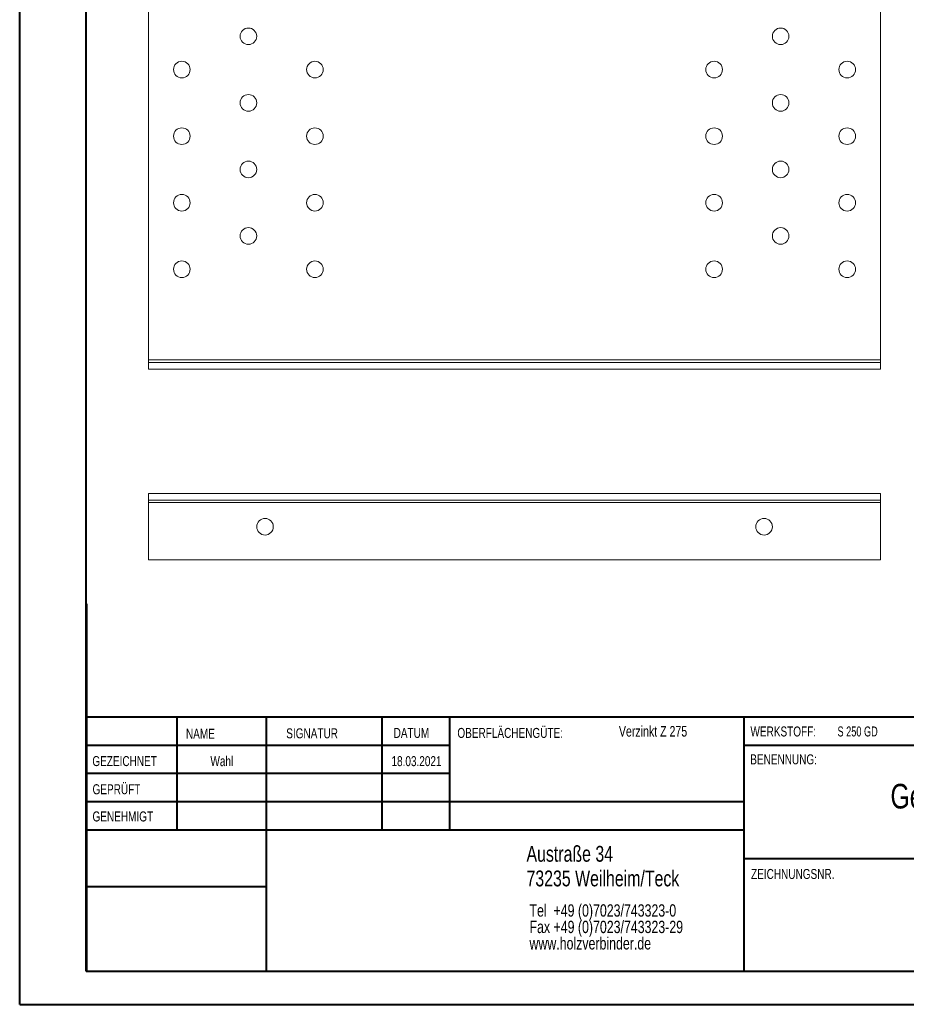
# Model space of a CAD drawing. Header units: millimetres. Extents: x 0 to 210, y 0 to 297.
# Tile 1 of 3: x 0 to 133, y 0 to 148. Entities that reach past the tile are written whole.
import ezdxf

# ---------------------------------------------------------------- set-up
doc = ezdxf.new("R2010")
doc.units = ezdxf.units.MM
doc.styles.add('SLDTEXTSTYLE0', font='TXT', dxfattribs={"width": 0.75})
doc.styles.add('SLDTEXTSTYLE3', font='TXT', dxfattribs={"width": 0.6875})
doc.styles.add('SLDTEXTSTYLE4', font='TXT', dxfattribs={"width": 0.680556})

# ---------------------------------------------------------------- blocks, each defined once
blk = doc.blocks.new('SW_NOTE_0')
at = {"color": 0, "linetype": 'Continuous', "lineweight": 0, "char_height": 1.8521, "attachment_point": 1, "style": 'SLDTEXTSTYLE0'}
for s, insert in [('Tel  +49 (0)7023/743323-0', (0, 2.39)), ('Fax +49 (0)7023/743323-29', (0, -0.08)), ('www.holzverbinder.de', (0, -2.55))]:
    blk.add_mtext(s, dxfattribs=dict(at, insert=insert))
blk = doc.blocks.new('SW_NOTE_1')
at = {"color": 0, "linetype": 'Continuous', "lineweight": 0, "char_height": 3.7042, "attachment_point": 2}
for s, insert, style in [('Gerbervebrinder Typ 3 (2-teilig)', (36.75, 4.77), 'SLDTEXTSTYLE0'), ('360 x 220 x 2,0 mm', (36.06, -0.16), 'SLDTEXTSTYLE4')]:
    blk.add_mtext(s, dxfattribs=dict(at, insert=insert, style=style))

msp = doc.modelspace()

# ---------------------------------------------------------------- linework, layer by layer
at = {"color": 7, "linetype": 'Continuous', "lineweight": 40}
for p, q in [((0.08, 0.21), (0.08, 297.21)), ((10.08, 5.21), (10.08, 292.21)), ((10.11, 60.37), (10.11, 5.12)), ((205.08, 43.37), (10.11, 43.37)), ((23.71, 43.37), (23.71, 26.37)), ((37.1, 43.37), (37.1, 5.12)), ((54.51, 43.37), (54.51, 26.37)), ((64.71, 26.37), (64.71, 43.37)), ((108.91, 43.37), (108.91, 5.12)), ((64.71, 39.1), (10.11, 39.1)), ((205.08, 39.12), (108.91, 39.12)), ((64.71, 34.87), (10.11, 34.87)), ((108.91, 30.62), (10.11, 30.62)), ((108.91, 26.37), (10.11, 26.37)), ((108.91, 22.12), (205.08, 22.12)), ((37.1, 17.87), (10.11, 17.87)), ((10.11, 13.71), (10.08, 13.71)), ((10.11, 9.46), (10.08, 9.46)), ((10.08, 5.21), (205.08, 5.21)), ((0.08, 0.21), (210.08, 0.21))]:
    msp.add_line(p, q, dxfattribs=at)
at = {"color": 7, "linetype": 'Continuous', "lineweight": 15}
for p, q in [((19.45, 275.66), (19.45, 97.03)), ((129.45, 97.03), (129.45, 275.66)), ((19.45, 96.66), (19.45, 97.03)), ((19.45, 97.03), (129.45, 97.03)), ((19.45, 96.66), (129.45, 96.66)), ((19.45, 95.66), (19.45, 96.66)), ((129.45, 97.03), (129.45, 96.66)), ((129.45, 95.66), (129.45, 96.66)), ((19.45, 95.66), (129.45, 95.66)), ((19.45, 76.98), (129.45, 76.98)), ((19.45, 76.98), (19.45, 75.98)), ((129.45, 76.98), (129.45, 75.98)), ((19.45, 75.98), (129.45, 75.98)), ((19.45, 75.61), (19.45, 75.98)), ((19.45, 75.61), (129.45, 75.61)), ((19.45, 75.61), (19.45, 66.98)), ((129.45, 75.98), (129.45, 75.61)), ((129.45, 66.98), (129.45, 75.61)), ((19.45, 66.98), (129.45, 66.98))]:
    msp.add_line(p, q, dxfattribs=at)
at = {"color": 7, "linetype": 'Continuous', "lineweight": 0}
for p, q in [((64.71, 39.12), (10.11, 39.12)), ((23.71, 5.21), (23.71, 5.12)), ((54.51, 5.21), (54.51, 5.12))]:
    msp.add_line(p, q, dxfattribs=at)
at = {"color": 7, "linetype": 'Continuous', "lineweight": 15}
for centre in [(34.45, 145.66), (114.45, 145.66), (24.45, 140.66), (44.45, 140.66), (104.45, 140.66), (124.45, 140.66), (34.45, 135.66), (114.45, 135.66), (24.45, 130.66), (44.45, 130.66), (104.45, 130.66), (124.45, 130.66), (34.45, 125.66), (114.45, 125.66), (24.45, 120.66), (44.45, 120.66), (104.45, 120.66), (124.45, 120.66), (34.45, 115.66), (114.45, 115.66), (24.45, 110.66), (44.45, 110.66), (104.45, 110.66), (124.45, 110.66), (36.95, 71.98), (111.95, 71.98)]:
    msp.add_circle(centre, 1.25, dxfattribs=at)

# ---------------------------------------------------------------- block references
at = {"color": 7, "linetype": 'Continuous', "lineweight": 0}
for name, p in [('SW_NOTE_1', (120.12, 28.57)), ('SW_NOTE_0', (76.7, 12.85))]:
    msp.add_blockref(name, p, dxfattribs=at)

# ---------------------------------------------------------------- texts
for s, insert, char_height, attachment_point, style in [('NAME', (25.07, 41.62), 1.5, 1, 'SLDTEXTSTYLE0'), ('SIGNATUR', (40.14, 41.68), 1.5, 1, 'SLDTEXTSTYLE0'), ('DATUM', (56.28, 41.74), 1.5, 1, 'SLDTEXTSTYLE0'), ('OBERFLÄCHENGÜTE:', (65.86, 41.74), 1.5, 1, 'SLDTEXTSTYLE0'), ('Verzinkt Z 275', (90.14, 42.03), 1.5875, 1, 'SLDTEXTSTYLE0'), ('WERKSTOFF:', (109.91, 41.96), 1.5, 1, 'SLDTEXTSTYLE0'), ('S 250 GD', (122.99, 41.96), 1.5, 1, 'SLDTEXTSTYLE3'), ('GEZEICHNET', (11, 37.51), 1.5, 1, 'SLDTEXTSTYLE0'), ('Wahl', (30.46, 37.5), 1.499, 2, 'SLDTEXTSTYLE0'), ('18.03.2021', (59.72, 37.5), 1.499, 2, 'SLDTEXTSTYLE0'), ('BENENNUNG:', (109.88, 37.77), 1.5, 1, 'SLDTEXTSTYLE0'), ('GEPRÜFT', (11.03, 33.28), 1.5, 1, 'SLDTEXTSTYLE0'), ('GENEHMIGT', (11.02, 29.19), 1.5, 1, 'SLDTEXTSTYLE0'), ('Austraße 34', (76.25, 24.02), 2.3813, 1, 'SLDTEXTSTYLE0'), ('73235 Weilheim/Teck', (76.25, 20.32), 2.3813, 1, 'SLDTEXTSTYLE0'), ('ZEICHNUNGSNR.', (110, 20.55), 1.5, 1, 'SLDTEXTSTYLE0')]:
    msp.add_mtext(s, dxfattribs=dict(at, insert=insert, char_height=char_height, attachment_point=attachment_point, style=style))

doc.saveas('drawing.dxf')
